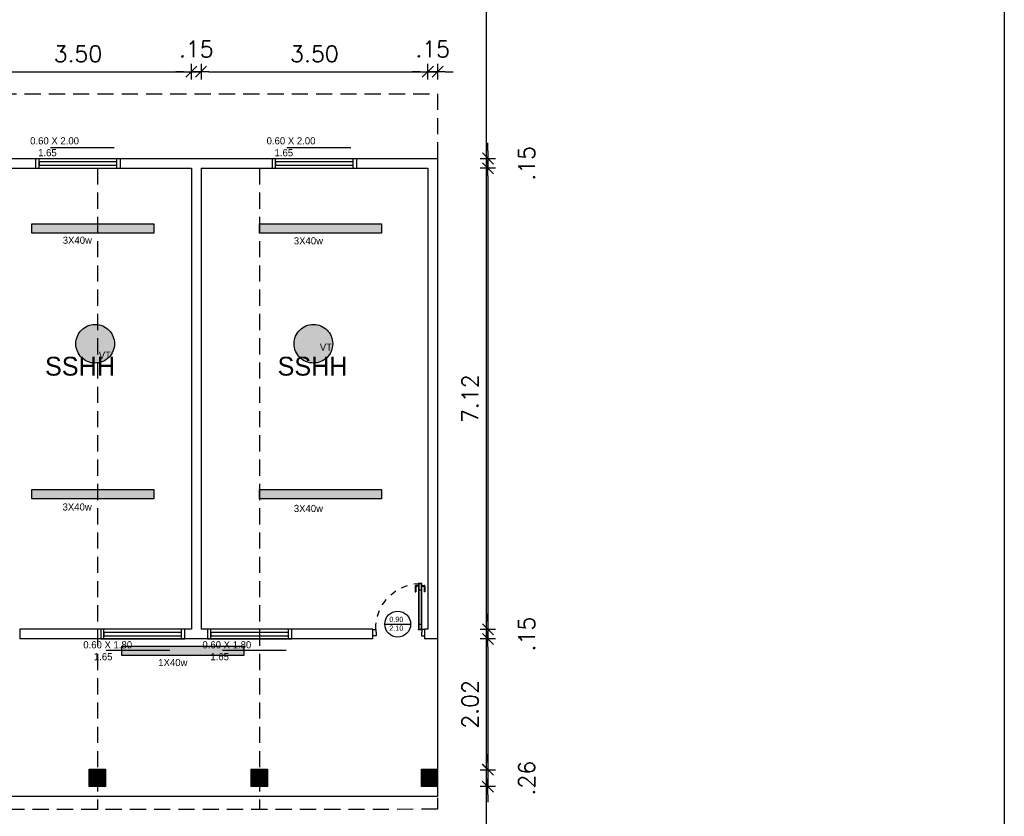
# Model space of a CAD drawing. Header units: millimetres. Extents: x 2426 to 2846, y 395 to 617.
# Tile 57 of 58: x 2695 to 2710, y 488 to 501. Entities that reach past the tile are written whole.
import ezdxf

# ---------------------------------------------------------------- set-up
doc = ezdxf.new("R2010")
doc.units = ezdxf.units.MM
for name, pattern in [('ACAD_ISO04W100', [30, 24, -3, 0, -3]), ('DASHED2', [0.375, 0.25, -0.125]), ('HIDDEN', [0.375, 0.25, -0.125])]:
    doc.linetypes.add(name, pattern=pattern)
for name, color, linetype in [('Abertura', 2, 'Continuous'), ('Cotas', 3, 'Continuous'), ('PAREDE', 6, 'Continuous')]:
    doc.layers.add(name, color=color, linetype=linetype)
doc.styles.add('SIMPLEX_8', font='simplex.shx')
doc.dimstyles.new('08', dxfattribs={"dimtxt": 0.25, "dimasz": 0.12, "dimexe": 0, "dimexo": 0, "dimgap": 0.15, "dimtad": 1, "dimzin": 4, "dimdsep": 46, "dimtxsty": 'SIMPLEX_8', "dimblk1": 'D', "dimblk2": 'D', "dimsah": 1, "dimcen": 0.09, "dimse1": 1, "dimse2": 1, "dimclre": 256, "dimclrt": 2, "dimadec": 0, "dimazin": 0, "dimtfac": 1, "dimtmove": 2, "dimatfit": 3, "dimldrblk": 'D', "dimfxl": 1, "dimtolj": 1, "dimtzin": 0, "dimarcsym": 0})

# ---------------------------------------------------------------- blocks, each defined once
blk = doc.blocks.new('puerta70 05')
at = {"color": 1, "linetype": 'Continuous'}
blk.add_line((71.829, 18.746), (71.829, 18.706), dxfattribs=at)
at = {"color": 2, "linetype": 'Continuous'}
for points in [[(71.909, 19.411), (71.954, 19.411), (71.954, 19.406), (72.009, 19.406), (72.009, 19.456)], [(71.909, 19.456), (71.909, 19.411)], [(71.909, 18.701), (71.954, 18.701), (71.954, 18.706), (72.009, 18.706), (72.009, 18.656)], [(71.909, 18.656), (71.909, 18.701)]]:
    blk.add_lwpolyline(points, dxfattribs=at)
at = {"color": 1, "linetype": 'DASHED2', "ltscale": 0.01}
blk.add_lwpolyline([(71.199, 18.751, -0.402216), (71.909, 19.411, -0.402216)], format="xyb", dxfattribs=at)
at = {"color": 2, "linetype": 'Continuous'}
blk.add_lwpolyline([(71.909, 18.701), (71.199, 18.701), (71.199, 18.751), (71.909, 18.751)], close=True, dxfattribs=at)
at = {"color": 1, "linetype": 'Continuous'}
blk.add_lwpolyline([(71.904, 18.706), (71.204, 18.706), (71.204, 18.746), (71.904, 18.746)], close=True, dxfattribs=at)
for points in [[(71.226, 18.751), (71.226, 18.755)], [(71.226, 18.755), (71.251, 18.755)], [(71.226, 18.701), (71.226, 18.696)], [(71.226, 18.696), (71.251, 18.696)], [(71.232, 18.755), (71.232, 18.791)], [(71.232, 18.696), (71.232, 18.661)], [(71.242, 18.801), (71.332, 18.801)], [(71.242, 18.755), (71.242, 18.791)], [(71.242, 18.791), (71.332, 18.791)], [(71.242, 18.696), (71.242, 18.661)], [(71.251, 18.755), (71.251, 18.751)], [(71.251, 18.696), (71.251, 18.701)], [(71.299, 18.746), (71.299, 18.706)], [(71.332, 18.801), (71.332, 18.791)], [(71.242, 18.661), (71.332, 18.661)], [(71.242, 18.651), (71.332, 18.651)], [(71.332, 18.651), (71.332, 18.661)]]:
    blk.add_lwpolyline(points, dxfattribs=at)
for points in [[(71.232, 18.791, -0.414214), (71.242, 18.801, -0.414214)], [(71.242, 18.651, -0.414214), (71.232, 18.661, -0.414214)]]:
    blk.add_lwpolyline(points, format="xyb", dxfattribs=at)
at = {"linetype": 'Continuous'}
for p in [(71.199, 18.751), (71.904, 18.746), (71.904, 18.746)]:
    blk.add_point(p, dxfattribs=at)
at = {"color": 2, "linetype": 'Continuous'}
blk.add_point((71.909, 18.751), dxfattribs=at)
blk = doc.blocks.new('D')
for p, q in [((-1, 0), (1, 0)), ((0, -1), (0, 1))]:
    blk.add_line(p, q)
at = {"color": 4}
blk.add_line((-0.71, -0.71), (0.71, 0.71), dxfattribs=at)
blk = doc.blocks.new('*D406')
at = {"layer": 'Cotas', "color": 0, "lineweight": -2, "transparency": 16777216}
for p, q in [((2702.057, 498.554), (2702.057, 498.674)), ((2702.057, 498.434), (2702.057, 498.284)), ((2702.057, 498.164), (2702.057, 498.044))]:
    blk.add_line(p, q, dxfattribs=at)
at = {"layer": 'Defpoints', "color": 0, "transparency": 16777216}
for p in [(2701.28, 498.434), (2701.13, 498.284), (2702.057, 498.284)]:
    blk.add_point(p, dxfattribs=at)
at = {"layer": 'Cotas', "color": 0, "lineweight": -2, "transparency": 16777216, "xscale": 0.12, "yscale": 0.12, "zscale": 0.12}
for p, rotation in [((2702.057, 498.434), 270), ((2702.057, 498.284), 90)]:
    blk.add_blockref('D', p, dxfattribs=dict(at, rotation=rotation))
at = {"layer": 'Cotas', "color": 2, "transparency": 16777216, "insert": (2702.657, 498.359), "char_height": 0.25, "attachment_point": 5, "rotation": 90, "style": 'SIMPLEX_8'}
blk.add_mtext('\\A1;.15', dxfattribs=at)
blk = doc.blocks.new('*D413')
at = {"layer": 'Cotas', "color": 0, "lineweight": -2, "transparency": 16777216}
blk.add_line((2702.057, 498.164), (2702.057, 491.284), dxfattribs=at)
at = {"layer": 'Defpoints', "color": 0, "transparency": 16777216}
for p in [(2701.13, 498.284), (2701.13, 491.164), (2702.057, 491.164)]:
    blk.add_point(p, dxfattribs=at)
at = {"layer": 'Cotas', "color": 0, "lineweight": -2, "transparency": 16777216, "xscale": 0.12, "yscale": 0.12, "zscale": 0.12}
for p, rotation in [((2702.057, 498.284), 90), ((2702.057, 491.164), 270)]:
    blk.add_blockref('D', p, dxfattribs=dict(at, rotation=rotation))
at = {"layer": 'Cotas', "color": 2, "transparency": 16777216, "insert": (2701.782, 494.724), "char_height": 0.25, "attachment_point": 5, "rotation": 90, "style": 'SIMPLEX_8'}
blk.add_mtext('\\A1;7.12', dxfattribs=at)
blk = doc.blocks.new('*D414')
at = {"layer": 'Cotas', "color": 0, "lineweight": -2, "transparency": 16777216}
for p, q in [((2702.057, 491.284), (2702.057, 491.404)), ((2702.057, 491.164), (2702.057, 491.014)), ((2702.057, 490.894), (2702.057, 490.774))]:
    blk.add_line(p, q, dxfattribs=at)
at = {"layer": 'Defpoints', "color": 0, "transparency": 16777216}
for p in [(2701.13, 491.164), (2701.28, 491.014), (2702.057, 491.014)]:
    blk.add_point(p, dxfattribs=at)
at = {"layer": 'Cotas', "color": 0, "lineweight": -2, "transparency": 16777216, "xscale": 0.12, "yscale": 0.12, "zscale": 0.12}
for p, rotation in [((2702.057, 491.164), 270), ((2702.057, 491.014), 90)]:
    blk.add_blockref('D', p, dxfattribs=dict(at, rotation=rotation))
at = {"layer": 'Cotas', "color": 2, "transparency": 16777216, "insert": (2702.657, 491.089), "char_height": 0.25, "attachment_point": 5, "rotation": 90, "style": 'SIMPLEX_8'}
blk.add_mtext('\\A1;.15', dxfattribs=at)
blk = doc.blocks.new('*D415')
at = {"layer": 'Cotas', "color": 0, "lineweight": -2, "transparency": 16777216}
blk.add_line((2702.057, 490.894), (2702.057, 489.114), dxfattribs=at)
at = {"layer": 'Defpoints', "color": 0, "transparency": 16777216}
for p in [(2701.28, 491.014), (2701.28, 488.994), (2702.057, 488.994)]:
    blk.add_point(p, dxfattribs=at)
at = {"layer": 'Cotas', "color": 0, "lineweight": -2, "transparency": 16777216, "xscale": 0.12, "yscale": 0.12, "zscale": 0.12}
for p, rotation in [((2702.057, 491.014), 90), ((2702.057, 488.994), 270)]:
    blk.add_blockref('D', p, dxfattribs=dict(at, rotation=rotation))
at = {"layer": 'Cotas', "color": 2, "transparency": 16777216, "insert": (2701.782, 490.004), "char_height": 0.25, "attachment_point": 5, "rotation": 90, "style": 'SIMPLEX_8'}
blk.add_mtext('\\A1;2.02', dxfattribs=at)
blk = doc.blocks.new('*D407')
at = {"layer": 'Cotas', "color": 0, "lineweight": -2, "transparency": 16777216}
for p, q in [((2702.056, 489.114), (2702.056, 489.234)), ((2702.056, 488.994), (2702.056, 488.734)), ((2702.056, 488.614), (2702.056, 488.494))]:
    blk.add_line(p, q, dxfattribs=at)
at = {"layer": 'Defpoints', "color": 0, "transparency": 16777216}
for p in [(2701.28, 488.994), (2701.28, 488.734), (2702.056, 488.734)]:
    blk.add_point(p, dxfattribs=at)
at = {"layer": 'Cotas', "color": 0, "lineweight": -2, "transparency": 16777216, "xscale": 0.12, "yscale": 0.12, "zscale": 0.12}
for p, rotation in [((2702.056, 488.994), 270), ((2702.056, 488.734), 90)]:
    blk.add_blockref('D', p, dxfattribs=dict(at, rotation=rotation))
at = {"layer": 'Cotas', "color": 2, "transparency": 16777216, "insert": (2702.656, 488.864), "char_height": 0.25, "attachment_point": 5, "rotation": 90, "style": 'SIMPLEX_8'}
blk.add_mtext('\\A1;.26', dxfattribs=at)
blk = doc.blocks.new('*D428')
at = {"layer": 'Cotas', "color": 0, "lineweight": -2, "transparency": 16777216}
blk.add_line((2694.1, 499.774), (2697.36, 499.774), dxfattribs=at)
at = {"layer": 'Defpoints', "color": 0, "transparency": 16777216}
for p in [(2697.48, 499.774), (2693.98, 498.284), (2697.48, 498.284)]:
    blk.add_point(p, dxfattribs=at)
at = {"layer": 'Cotas', "color": 0, "lineweight": -2, "transparency": 16777216, "xscale": 0.12, "yscale": 0.12, "zscale": 0.12, "rotation": 180}
blk.add_blockref('D', (2693.98, 499.774), dxfattribs=at)
at = {"layer": 'Cotas', "color": 0, "lineweight": -2, "transparency": 16777216, "xscale": 0.12, "yscale": 0.12, "zscale": 0.12}
blk.add_blockref('D', (2697.48, 499.774), dxfattribs=at)
at = {"layer": 'Cotas', "color": 2, "transparency": 16777216, "insert": (2695.73, 500.049), "char_height": 0.25, "attachment_point": 5, "style": 'SIMPLEX_8'}
blk.add_mtext('\\A1;3.50', dxfattribs=at)
blk = doc.blocks.new('*D429')
at = {"layer": 'Cotas', "color": 0, "lineweight": -2, "transparency": 16777216}
for p, q in [((2697.36, 499.774), (2697.24, 499.774)), ((2697.48, 499.774), (2697.63, 499.774)), ((2697.75, 499.774), (2697.87, 499.774))]:
    blk.add_line(p, q, dxfattribs=at)
at = {"layer": 'Defpoints', "color": 0, "transparency": 16777216}
for p in [(2697.63, 499.774), (2697.48, 498.284), (2697.63, 498.284)]:
    blk.add_point(p, dxfattribs=at)
at = {"layer": 'Cotas', "color": 0, "lineweight": -2, "transparency": 16777216, "xscale": 0.12, "yscale": 0.12, "zscale": 0.12}
blk.add_blockref('D', (2697.48, 499.774), dxfattribs=at)
at = {"layer": 'Cotas', "color": 0, "lineweight": -2, "transparency": 16777216, "xscale": 0.12, "yscale": 0.12, "zscale": 0.12, "rotation": 180}
blk.add_blockref('D', (2697.63, 499.774), dxfattribs=at)
at = {"layer": 'Cotas', "color": 2, "transparency": 16777216, "insert": (2697.555, 500.124), "char_height": 0.25, "attachment_point": 5, "style": 'SIMPLEX_8'}
blk.add_mtext('\\A1;.15', dxfattribs=at)
blk = doc.blocks.new('*D430')
at = {"layer": 'Cotas', "color": 0, "lineweight": -2, "transparency": 16777216}
blk.add_line((2697.75, 499.774), (2701.01, 499.774), dxfattribs=at)
at = {"layer": 'Defpoints', "color": 0, "transparency": 16777216}
for p in [(2701.13, 499.774), (2697.63, 498.284), (2701.13, 498.284)]:
    blk.add_point(p, dxfattribs=at)
at = {"layer": 'Cotas', "color": 0, "lineweight": -2, "transparency": 16777216, "xscale": 0.12, "yscale": 0.12, "zscale": 0.12, "rotation": 180}
blk.add_blockref('D', (2697.63, 499.774), dxfattribs=at)
at = {"layer": 'Cotas', "color": 0, "lineweight": -2, "transparency": 16777216, "xscale": 0.12, "yscale": 0.12, "zscale": 0.12}
blk.add_blockref('D', (2701.13, 499.774), dxfattribs=at)
at = {"layer": 'Cotas', "color": 2, "transparency": 16777216, "insert": (2699.38, 500.049), "char_height": 0.25, "attachment_point": 5, "style": 'SIMPLEX_8'}
blk.add_mtext('\\A1;3.50', dxfattribs=at)
blk = doc.blocks.new('*D431')
at = {"layer": 'Cotas', "color": 0, "lineweight": -2, "transparency": 16777216}
for p, q in [((2701.01, 499.774), (2700.89, 499.774)), ((2701.13, 499.774), (2701.28, 499.774)), ((2701.4, 499.774), (2701.52, 499.774))]:
    blk.add_line(p, q, dxfattribs=at)
at = {"layer": 'Defpoints', "color": 0, "transparency": 16777216}
for p in [(2701.28, 499.774), (2701.13, 498.284), (2701.28, 498.285)]:
    blk.add_point(p, dxfattribs=at)
at = {"layer": 'Cotas', "color": 0, "lineweight": -2, "transparency": 16777216, "xscale": 0.12, "yscale": 0.12, "zscale": 0.12}
blk.add_blockref('D', (2701.13, 499.774), dxfattribs=at)
at = {"layer": 'Cotas', "color": 0, "lineweight": -2, "transparency": 16777216, "xscale": 0.12, "yscale": 0.12, "zscale": 0.12, "rotation": 180}
blk.add_blockref('D', (2701.28, 499.774), dxfattribs=at)
at = {"layer": 'Cotas', "color": 2, "transparency": 16777216, "insert": (2701.205, 500.124), "char_height": 0.25, "attachment_point": 5, "style": 'SIMPLEX_8'}
blk.add_mtext('\\A1;.15', dxfattribs=at)
blk = doc.blocks.new('*D410')
at = {"layer": 'Cotas', "color": 0, "lineweight": -2, "transparency": 16777216}
blk.add_line((2651.15, 502.422), (2701.16, 502.422), dxfattribs=at)
at = {"layer": 'Defpoints', "color": 0, "transparency": 16777216}
for p in [(2701.28, 502.422), (2651.03, 498.284), (2701.28, 498.285)]:
    blk.add_point(p, dxfattribs=at)
at = {"layer": 'Cotas', "color": 0, "lineweight": -2, "transparency": 16777216, "xscale": 0.12, "yscale": 0.12, "zscale": 0.12, "rotation": 180}
blk.add_blockref('D', (2651.03, 502.422), dxfattribs=at)
at = {"layer": 'Cotas', "color": 0, "lineweight": -2, "transparency": 16777216, "xscale": 0.12, "yscale": 0.12, "zscale": 0.12}
blk.add_blockref('D', (2701.28, 502.422), dxfattribs=at)
at = {"layer": 'Cotas', "color": 2, "transparency": 16777216, "insert": (2676.155, 502.697), "char_height": 0.25, "attachment_point": 5, "style": 'SIMPLEX_8'}
blk.add_mtext('\\A1;50.25', dxfattribs=at)

msp = doc.modelspace()

# ---------------------------------------------------------------- hatches: boundary and pattern name
h = msp.add_hatch()
h.set_pattern_fill('ANSI31', color=1, scale=0.005, angle=-180)
h.set_pattern_definition([(225, (264.561711, -0.150762), (0.01122532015, -0.01122532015), [])])
h.paths.add_polyline_path([(2695.905, 488.734), (2696.155, 488.734), (2696.155, 489.004), (2695.905, 489.004)])
h = msp.add_hatch()
h.set_pattern_fill('ANSI31', color=1, scale=0.005, angle=-180)
h.set_pattern_definition([(225, (267.061711, -0.150762), (0.01122532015, -0.01122532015), [])])
h.paths.add_polyline_path([(2698.405, 488.734), (2698.655, 488.734), (2698.655, 489.004), (2698.405, 489.004)])
h = msp.add_hatch()
h.set_pattern_fill('ANSI31', color=1, scale=0.005, angle=-180)
h.set_pattern_definition([(225, (269.686646, -0.150762), (0.01122532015, -0.01122532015), [])])
h.paths.add_polyline_path([(2701.03, 488.734), (2701.28, 488.734), (2701.28, 489.004), (2701.03, 489.004)])
at = {"layer": 'PAREDE', "linetype": 'ACAD_ISO04W100', "transparency": 33554687}
h = msp.add_hatch(color=3, dxfattribs=at)
h.dxf.hatch_style = 1
h.paths.add_polyline_path([(2696.9, 497.425), (2695.018, 497.425), (2695.018, 497.28), (2696.9, 497.28)])
h = msp.add_hatch(color=3, dxfattribs=at)
h.dxf.hatch_style = 1
h.paths.add_polyline_path([(2700.414, 497.425), (2698.532, 497.425), (2698.532, 497.28), (2700.414, 497.28)])
h = msp.add_hatch(color=2, dxfattribs=at)
h.dxf.hatch_style = 1
h.paths.add_polyline_path([(2695.697, 495.573, 1), (2696.293, 495.573, 1)])
h = msp.add_hatch(color=2, dxfattribs=at)
h.dxf.hatch_style = 1
h.paths.add_polyline_path([(2699.066, 495.573, 1), (2699.662, 495.573, 1)])
h = msp.add_hatch(color=3, dxfattribs=at)
h.dxf.hatch_style = 1
h.paths.add_polyline_path([(2696.9, 493.325), (2695.018, 493.325), (2695.018, 493.18), (2696.9, 493.18)])
h = msp.add_hatch(color=3, dxfattribs=at)
h.dxf.hatch_style = 1
h.paths.add_polyline_path([(2700.414, 493.325), (2698.532, 493.325), (2698.532, 493.18), (2700.414, 493.18)])
h = msp.add_hatch(color=3, dxfattribs=at)
h.dxf.hatch_style = 1
h.paths.add_polyline_path([(2698.29, 490.903), (2696.408, 490.903), (2696.408, 490.759), (2698.29, 490.759)])

# ---------------------------------------------------------------- linework, layer by layer
at = {"color": 1}
for p, q in [((2695.305, 498.604), (2696.289, 498.604)), ((2698.955, 498.604), (2699.939, 498.604)), ((2696.163, 490.841), (2697.147, 490.841)), ((2697.96, 490.841), (2698.945, 490.841))]:
    msp.add_line(p, q, dxfattribs=at)
at = {"color": 6}
for p, q in [((2657.98, 498.434), (2701.28, 498.434)), ((2701.28, 498.434), (2701.28, 491.014)), ((2693.98, 498.284), (2697.48, 498.284)), ((2697.48, 498.284), (2697.48, 491.164)), ((2697.63, 498.284), (2701.13, 498.284)), ((2697.63, 498.284), (2697.63, 491.164)), ((2701.13, 498.284), (2701.13, 491.164)), ((2697.48, 491.164), (2694.83, 491.164)), ((2700.28, 491.164), (2697.63, 491.164)), ((2700.28, 491.014), (2700.28, 491.164)), ((2701.13, 491.164), (2701.08, 491.164)), ((2701.08, 491.164), (2701.08, 491.014)), ((2700.28, 491.014), (2694.83, 491.014)), ((2701.28, 491.014), (2701.08, 491.014))]:
    msp.add_line(p, q, dxfattribs=at)
at = {"color": 2}
for p, q in [((2695.08, 498.284), (2695.08, 498.434)), ((2695.08, 498.434), (2696.38, 498.434)), ((2695.13, 498.282), (2695.13, 498.432)), ((2696.33, 498.282), (2696.33, 498.432)), ((2696.38, 498.434), (2696.38, 498.284)), ((2698.73, 498.284), (2698.73, 498.434)), ((2698.73, 498.434), (2700.03, 498.434)), ((2698.78, 498.282), (2698.78, 498.432)), ((2699.98, 498.282), (2699.98, 498.432)), ((2700.03, 498.434), (2700.03, 498.284)), ((2695.08, 498.284), (2696.38, 498.284)), ((2698.73, 498.284), (2700.03, 498.284)), ((2696.08, 491.164), (2696.08, 491.014)), ((2696.13, 491.014), (2696.13, 491.164)), ((2697.33, 491.014), (2697.33, 491.164)), ((2697.38, 491.014), (2697.38, 491.164)), ((2697.73, 491.164), (2697.73, 491.014)), ((2697.78, 491.014), (2697.78, 491.164)), ((2698.98, 491.014), (2698.98, 491.164)), ((2699.03, 491.014), (2699.03, 491.164))]:
    msp.add_line(p, q, dxfattribs=at)
at = {"color": 4}
for p, q in [((2701.281, 491.014), (2701.28, 488.584)), ((2701.28, 488.584), (2658.13, 488.584))]:
    msp.add_line(p, q, dxfattribs=at)
at = {"color": 1}
for points in [[(2695.13, 498.332), (2696.33, 498.332), (2696.33, 498.382), (2695.13, 498.382)], [(2698.78, 498.332), (2699.98, 498.332), (2699.98, 498.382), (2698.78, 498.382)], [(2696.13, 491.064), (2697.33, 491.064), (2697.33, 491.114), (2696.13, 491.114)], [(2697.78, 491.064), (2698.98, 491.064), (2698.98, 491.114), (2697.78, 491.114)]]:
    msp.add_lwpolyline(points, close=True, dxfattribs=at)
at = {"color": 2}
for points in [[(2696.08, 491.014), (2697.38, 491.014), (2697.38, 491.164), (2696.08, 491.164)], [(2697.73, 491.014), (2699.03, 491.014), (2699.03, 491.164), (2697.73, 491.164)]]:
    msp.add_lwpolyline(points, close=True, dxfattribs=at)
at = {"color": 5}
for points in [[(2696.155, 489.004), (2696.155, 488.734), (2695.905, 488.734), (2695.905, 489.004)], [(2698.655, 489.004), (2698.655, 488.734), (2698.405, 488.734), (2698.405, 489.004)], [(2701.28, 489.004), (2701.28, 488.734), (2701.03, 488.734), (2701.03, 489.004)]]:
    msp.add_lwpolyline(points, close=True, dxfattribs=at)
at = {"layer": 'Cotas', "color": 1, "linetype": 'DASHED2'}
for p, q in [((2696.03, 498.284), (2696.03, 488.381)), ((2698.53, 498.284), (2698.53, 488.383))]:
    msp.add_line(p, q, dxfattribs=at)
at = {"layer": 'Cotas', "color": 1}
msp.add_line((2700.465, 491.244), (2700.865, 491.244), dxfattribs=at)
at = {"layer": 'Cotas', "color": 6}
msp.add_line((2694.83, 491.164), (2694.83, 491.014), dxfattribs=at)
msp.add_lwpolyline([(2647.766, 510.92), (2710.028, 510.92), (2710.028, 396.729), (2702.028, 396.729)], dxfattribs=at)
msp.add_lwpolyline([(2647.766, 510.92), (2710.028, 510.92), (2710.028, 396.729), (2702.028, 396.729)], dxfattribs=at)
msp.add_lwpolyline([(2647.766, 502.92), (2702.028, 502.92), (2702.028, 396.729), (2647.766, 396.729)], close=True, dxfattribs=at)
msp.add_lwpolyline([(2647.766, 502.92), (2702.028, 502.92), (2702.028, 396.729), (2647.766, 396.729)], close=True, dxfattribs=at)
at = {"layer": 'Cotas', "color": 2, "linetype": 'HIDDEN'}
msp.add_lwpolyline([(2651.03, 499.411), (2701.28, 499.434), (2701.28, 488.384), (2651.03, 488.361)], close=True, dxfattribs=at)
at = {"layer": 'Cotas', "linetype": 'ACAD_ISO04W100'}
for points in [[(2695.018, 497.425), (2696.9, 497.425), (2696.9, 497.28), (2695.018, 497.28)], [(2698.532, 497.425), (2700.414, 497.425), (2700.414, 497.28), (2698.532, 497.28)], [(2695.018, 493.325), (2696.9, 493.325), (2696.9, 493.18), (2695.018, 493.18)], [(2698.532, 493.325), (2700.414, 493.325), (2700.414, 493.18), (2698.532, 493.18)], [(2696.408, 490.903), (2698.29, 490.903), (2698.29, 490.759), (2696.408, 490.759)]]:
    msp.add_lwpolyline(points, close=True, dxfattribs=at)
for centre in [(2695.995, 495.573), (2699.364, 495.573)]:
    msp.add_circle(centre, 0.298, dxfattribs=at)
at = {"layer": 'Cotas', "color": 2}
msp.add_circle((2700.665, 491.244), 0.2, dxfattribs=at)

# ---------------------------------------------------------------- block references
at = {"layer": 'Abertura', "color": 2, "xscale": -1, "rotation": 90}
msp.add_blockref('puerta70 05', (2719.736, 563.072), dxfattribs=at)

# ---------------------------------------------------------------- texts
for s, width, insert, char_height, attachment_point in [('\\A1;{\\fZurich Cn BT|b0|i0|c0|p34;\\C2;     0.60 X 2.00\\P        1.65}', 1.99287, (2694.787, 498.762), 0.11019, 1), ('\\A1;{\\fZurich Cn BT|b0|i0|c0|p34;\\C2;     0.60 X 2.00\\P        1.65}', 1.99287, (2698.437, 498.762), 0.11019, 1), ('\\A1;{\\fZurich Cn BT|b0|i0|c0|p34;\\C2;     3X40w        }', 1.99287, (2695.29, 497.227), 0.11019, 1), ('\\A1;{\\fZurich Cn BT|b0|i0|c0|p34;\\C2;     3X40w        }', 1.99287, (2698.857, 497.218), 0.11019, 1), ('\\A1;{\\fZurich Cn BT|b0|i0|c0|p34;\\C2;     VT       }', 1.99287, (2699.258, 495.575), 0.11019, 1), ('\\A1;{\\fZurich Cn BT|b0|i0|c0|p34;\\C2;SSHH}', 1.34897, (2695.221, 495.077), 0.29056, 7), ('\\A1;{\\fZurich Cn BT|b0|i0|c0|p34;\\C2;     VT       }', 1.99287, (2695.846, 495.451), 0.11019, 1), ('\\A1;{\\fZurich Cn BT|b0|i0|c0|p34;\\C2;SSHH}', 1.34897, (2698.811, 495.077), 0.29056, 7), ('\\A1;{\\fZurich Cn BT|b0|i0|c0|p34;\\C2;     3X40w        }', 1.99287, (2695.287, 493.108), 0.11019, 1), ('\\A1;{\\fZurich Cn BT|b0|i0|c0|p34;\\C2;     3X40w        }', 1.99287, (2698.857, 493.085), 0.11019, 1), ('\\A1;{\\fZurich Cn BT|b0|i0|c0|p34;\\C2;0.90\\P2.10}', 0.42722, (2700.535, 491.357), 0.08091, 1), ('\\A1;{\\fZurich Cn BT|b0|i0|c0|p34;\\C2;    0.60 X 1.80\\P        1.65}', 1.99287, (2695.648, 490.98), 0.11019, 1), ('\\A1;{\\fZurich Cn BT|b0|i0|c0|p34;\\C2;     0.60 X 1.80\\P        1.65}', 1.99287, (2697.446, 490.98), 0.11019, 1), ('\\A1;{\\fZurich Cn BT|b0|i0|c0|p34;\\C2;     1X40w        }', 1.99287, (2696.764, 490.706), 0.11019, 1)]:
    msp.add_mtext_dynamic_manual_height_columns(s, width=width, gutter_width=1, heights=[0], dxfattribs=dict(insert=insert, char_height=char_height, attachment_point=attachment_point))

# ---------------------------------------------------------------- dimensions: what is measured, and where the dimension line sits
at = {"layer": 'Cotas', "color": 1}
for base, p1, p2, picture, middle in [((2701.28, 502.422), (2651.03, 498.284), (2701.28, 498.285), '*D410', (2676.155, 502.697)), ((2697.48, 499.774), (2693.98, 498.284), (2697.48, 498.284), '*D428', (2695.73, 500.049)), ((2697.63, 499.774), (2697.48, 498.284), (2697.63, 498.284), '*D429', (2697.555, 500.124)), ((2701.13, 499.774), (2697.63, 498.284), (2701.13, 498.284), '*D430', (2699.38, 500.049)), ((2701.28, 499.774), (2701.13, 498.284), (2701.28, 498.285), '*D431', (2701.205, 500.124))]:
    dim = msp.add_linear_dim(base=base, p1=p1, p2=p2, dimstyle='08', dxfattribs=at)
    dim.commit()
    dim.dimension.update_dxf_attribs({"geometry": picture, "text_midpoint": middle})
at = {"layer": 'Cotas', "color": 6}
for base, p1, p2, picture, middle in [((2702.057, 498.284), (2701.28, 498.434), (2701.13, 498.284), '*D406', (2702.657, 498.359)), ((2702.057, 491.164), (2701.13, 498.284), (2701.13, 491.164), '*D413', (2701.782, 494.724)), ((2702.057, 491.014), (2701.13, 491.164), (2701.28, 491.014), '*D414', (2702.657, 491.089)), ((2702.057, 488.994), (2701.28, 491.014), (2701.28, 488.994), '*D415', (2701.782, 490.004)), ((2702.056, 488.734), (2701.28, 488.994), (2701.28, 488.734), '*D407', (2702.656, 488.864))]:
    dim = msp.add_linear_dim(base=base, p1=p1, p2=p2, angle=90, dimstyle='08', dxfattribs=at)
    dim.commit()
    dim.dimension.update_dxf_attribs({"geometry": picture, "text_midpoint": middle})

doc.saveas('drawing.dxf')
